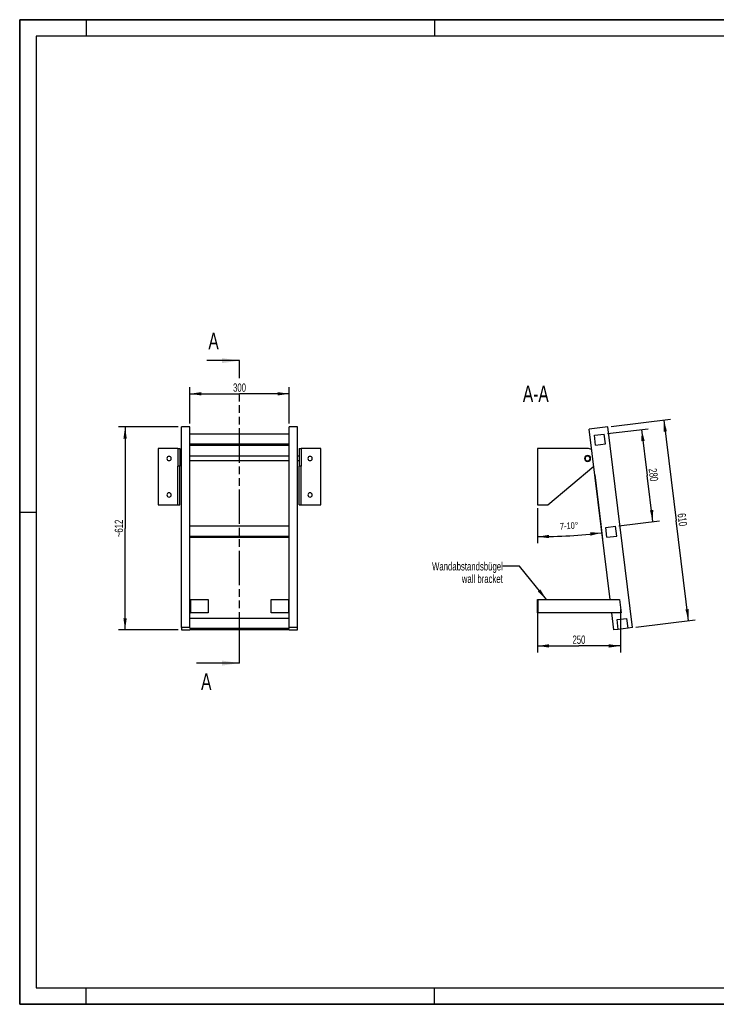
# Model space of a CAD drawing. Header units: millimetres. Extents: x 0 to 4200, y 0 to 2970.
# Tile 1 of 2: x 0 to 2100, y 0 to 2970. Entities that reach past the tile are written whole.
import ezdxf

# ---------------------------------------------------------------- set-up
doc = ezdxf.new("R2010")
doc.units = ezdxf.units.MM
doc.header["$LTSCALE"] = 231
doc.linetypes.add('PHANTOM', pattern=[0.8, 0.45, -0.05, 0.1, -0.05, 0.1, -0.05])
doc.layers.get('0').update_dxf_attribs({"linetype": 'CONTINUOUS'})
for name, color, linetype in [('005_AXIS', 7, 'CONTINUOUS'), ('050_DIMENSIONING', 7, 'CONTINUOUS'), ('053_NOTES', 7, 'CONTINUOUS'), ('HATCHING_BL0', 7, 'CONTINUOUS')]:
    doc.layers.add(name, color=color, linetype=linetype)
doc.styles.get("Standard").update_dxf_attribs({"font": 'txt', "width": 0.7})
doc.dimstyles.new('DIMSTYLE_1', dxfattribs={"dimtxt": 25, "dimasz": 35, "dimexe": 2, "dimexo": 1, "dimtad": 1, "dimdec": 1, "dimtxsty": 'Standard', "dimblk": '_FILLED', "dimblk1": '_FILLED', "dimblk2": '_FILLED', "dimcen": 0.09, "dimazin": 2, "dimtp": 0.5, "dimtm": 0.5, "dimtfac": 1, "dimtdec": 1, "dimtofl": 0, "dimtmove": 0, "dimatfit": 3, "dimldrblk": '_FILLED', "dimfxl": 1, "dimtolj": 1, "dimarcsym": 0})
doc.dimstyles.new('DIMSTYLE_2', dxfattribs={"dimtxt": 20, "dimasz": 35, "dimexe": 2, "dimexo": 1, "dimgap": 2, "dimtad": 1, "dimdec": 1, "dimtxsty": 'Standard', "dimblk": '_FILLED', "dimblk1": '_FILLED', "dimblk2": '_FILLED', "dimcen": 0.09, "dimazin": 2, "dimtp": 0.5, "dimtm": 0.5, "dimtfac": 1, "dimtdec": 1, "dimtofl": 0, "dimtmove": 0, "dimatfit": 3, "dimldrblk": '_FILLED', "dimfxl": 1, "dimtolj": 1, "dimarcsym": 0})
doc.dimstyles.new('DIMSTYLE_3', dxfattribs={"dimtxt": 25, "dimasz": 35, "dimexe": 2, "dimexo": 1, "dimtad": 1, "dimdec": 1, "dimtxsty": 'Standard', "dimblk": '_FILLED', "dimblk1": '_FILLED', "dimblk2": '_FILLED', "dimcen": 0.09, "dimazin": 2, "dimtp": 0.8, "dimtm": 0.8, "dimtfac": 1, "dimtdec": 1, "dimtofl": 0, "dimtmove": 0, "dimatfit": 3, "dimldrblk": '_FILLED', "dimfxl": 1, "dimtolj": 1, "dimarcsym": 0})
doc.dimstyles.new('DIMSTYLE_4', dxfattribs={"dimtxt": 25, "dimasz": 35, "dimexe": 2, "dimexo": 1, "dimtad": 1, "dimdec": 0, "dimtxsty": 'Standard', "dimblk": '_FILLED', "dimblk1": '_FILLED', "dimblk2": '_FILLED', "dimcen": 0.09, "dimazin": 2, "dimtp": 0.8, "dimtm": 0.8, "dimtfac": 1, "dimtdec": 0, "dimtofl": 0, "dimtmove": 0, "dimatfit": 3, "dimldrblk": '_FILLED', "dimfxl": 1, "dimtolj": 1, "dimarcsym": 0})
doc.dimstyles.new('DIMSTYLE_5', dxfattribs={"dimtxt": 25, "dimasz": 35, "dimexe": 2, "dimexo": 1, "dimtad": 1, "dimtxsty": 'Standard', "dimblk": '_FILLED', "dimblk1": '_FILLED', "dimblk2": '_FILLED', "dimcen": 0.09, "dimazin": 2, "dimtp": 0.5, "dimtm": 0.5, "dimtfac": 1, "dimtofl": 0, "dimtmove": 0, "dimatfit": 3, "dimldrblk": '_FILLED', "dimfxl": 1, "dimtolj": 1, "dimarcsym": 0})
doc.dimstyles.get("Standard").update_dxf_attribs({"dimtxt": 25, "dimasz": 35, "dimexe": 2, "dimexo": 1, "dimtad": 1, "dimtxsty": 'Standard', "dimblk": '_FILLED', "dimblk1": '_FILLED', "dimblk2": '_FILLED', "dimcen": 0.09, "dimazin": 2, "dimtol": 1, "dimtp": 0.01, "dimtm": 0.01, "dimtfac": 1, "dimtofl": 0, "dimtmove": 0, "dimatfit": 3, "dimldrblk": '_FILLED', "dimfxl": 1, "dimtolj": 1, "dimarcsym": 0})

# ---------------------------------------------------------------- blocks, each defined once
blk = doc.blocks.new('_FILLED')
at = {"color": 0, "linetype": 'ByBlock'}
blk.add_solid([(0, 0), (-1, 0.143), (-1, -0.143)], dxfattribs=at)
blk = doc.blocks.new('*D2')
at = {"layer": '050_DIMENSIONING', "color": 2, "linetype": 'Continuous', "transparency": 16777216}
for p, q in [((512.7, 1751.6), (512.7, 1861.6)), ((512.7, 1841.6), (662.7, 1841.6)), ((812.7, 1841.6), (662.7, 1841.6)), ((812.7, 1751.6), (812.7, 1861.6))]:
    blk.add_line(p, q, dxfattribs=at)
at = {"layer": '050_DIMENSIONING', "color": 2, "linetype": 'Continuous', "transparency": 16777216, "xscale": 35, "yscale": 35, "zscale": 35, "rotation": 180}
blk.add_blockref('_FILLED', (512.7, 1841.6), dxfattribs=at)
at = {"layer": '050_DIMENSIONING', "color": 2, "linetype": 'Continuous', "transparency": 16777216, "xscale": 35, "yscale": 35, "zscale": 35}
blk.add_blockref('_FILLED', (812.7, 1841.6), dxfattribs=at)
at = {"layer": '050_DIMENSIONING', "color": 2, "linetype": 'Continuous', "transparency": 16777216, "insert": (662.7, 1872.8), "char_height": 25, "width": 85.714, "attachment_point": 2, "line_spacing_factor": 0.9}
blk.add_mtext('300', dxfattribs=at)
blk = doc.blocks.new('*D3')
at = {"layer": '050_DIMENSIONING', "color": 2, "linetype": 'Continuous', "transparency": 16777216}
for p, q in [((1733.5, 1597.5), (1751.9, 1447.4)), ((1560.9, 1496.4), (1560.9, 1431.4)), ((1560.9, 1431.4), (1560.9, 1390.6)), ((1751.9, 1447.4), (1757.4, 1402.6))]:
    blk.add_line(p, q, dxfattribs=at)
for start, end in [(270, 273.5), (273.5, 277)]:
    blk.add_arc((1560.9, 3003.4), 1592.8, start, end, dxfattribs=at)
for points in [[(1595.8, 1416), (1560.9, 1410.6), (1595.9, 1406)], [(1720.8, 1413.6), (1755, 1422.5), (1719.7, 1423.6)]]:
    blk.add_solid(points, dxfattribs=at)
at = {"layer": '050_DIMENSIONING', "color": 2, "linetype": 'Continuous', "transparency": 16777216, "insert": (1655.7, 1453.5), "char_height": 20, "width": 105.714, "attachment_point": 2, "rotation": 3.5, "line_spacing_factor": 0.9}
blk.add_mtext('7-10\\fgdt;{\\W1.0;{\\fgdt;~}}', dxfattribs=at)
blk = doc.blocks.new('*D4')
at = {"layer": '050_DIMENSIONING', "color": 2, "linetype": 'Continuous', "transparency": 16777216}
for p, q in [((1783.2, 1742.8), (1961.8, 1764.7)), ((1942, 1762.3), (1979.2, 1459.6)), ((2016.3, 1156.8), (1979.2, 1459.6)), ((1857.5, 1137.3), (2036.2, 1159.3))]:
    blk.add_line(p, q, dxfattribs=at)
at = {"layer": '050_DIMENSIONING', "color": 2, "linetype": 'Continuous', "transparency": 16777216, "xscale": 35, "yscale": 35, "zscale": 35}
for p, rotation in [((1942, 1762.3), 97), ((2016.3, 1156.8), 277.0000000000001)]:
    blk.add_blockref('_FILLED', p, dxfattribs=dict(at, rotation=rotation))
at = {"layer": '050_DIMENSIONING', "color": 2, "linetype": 'Continuous', "transparency": 16777216, "insert": (2010.2, 1463.4), "char_height": 25, "width": 80.357, "attachment_point": 2, "rotation": 277, "line_spacing_factor": 0.9}
blk.add_mtext('610', dxfattribs=at)
blk = doc.blocks.new('*D5')
at = {"layer": '050_DIMENSIONING', "color": 2, "linetype": 'Continuous', "transparency": 16777216}
for p, q in [((477.7, 1741.6), (297.7, 1741.6)), ((317.7, 1741.6), (317.7, 1435.4)), ((317.7, 1129.2), (317.7, 1435.4)), ((477.7, 1129.2), (297.7, 1129.2))]:
    blk.add_line(p, q, dxfattribs=at)
at = {"layer": '050_DIMENSIONING', "color": 2, "linetype": 'Continuous', "transparency": 16777216, "xscale": 35, "yscale": 35, "zscale": 35}
for p, rotation in [((317.7, 1741.6), 90), ((317.7, 1129.2), 270)]:
    blk.add_blockref('_FILLED', p, dxfattribs=dict(at, rotation=rotation))
at = {"layer": '050_DIMENSIONING', "color": 2, "linetype": 'Continuous', "transparency": 16777216, "insert": (286.4, 1435.4), "char_height": 25, "width": 109.821, "attachment_point": 2, "rotation": 90, "line_spacing_factor": 0.9}
blk.add_mtext('~612', dxfattribs=at)
blk = doc.blocks.new('*D6')
at = {"layer": '050_DIMENSIONING', "color": 2, "linetype": 'Continuous', "transparency": 16777216}
for p, q in [((1560.9, 1211.1), (1560.9, 1061.1)), ((1810.9, 1191.1), (1810.9, 1061.1)), ((1560.9, 1081.1), (1685.9, 1081.1)), ((1810.9, 1081.1), (1685.9, 1081.1))]:
    blk.add_line(p, q, dxfattribs=at)
at = {"layer": '050_DIMENSIONING', "color": 2, "linetype": 'Continuous', "transparency": 16777216, "xscale": 35, "yscale": 35, "zscale": 35, "rotation": 180}
blk.add_blockref('_FILLED', (1560.9, 1081.1), dxfattribs=at)
at = {"layer": '050_DIMENSIONING', "color": 2, "linetype": 'Continuous', "transparency": 16777216, "xscale": 35, "yscale": 35, "zscale": 35}
blk.add_blockref('_FILLED', (1810.9, 1081.1), dxfattribs=at)
at = {"layer": '050_DIMENSIONING', "color": 2, "linetype": 'Continuous', "transparency": 16777216, "insert": (1685.9, 1112.4), "char_height": 25, "width": 111.964, "attachment_point": 2, "line_spacing_factor": 0.9}
blk.add_mtext('250 \\P ', dxfattribs=at)
blk = doc.blocks.new('*D7')
at = {"layer": '050_DIMENSIONING', "color": 2, "linetype": 'Continuous', "transparency": 16777216}
for p, q in [((1772.2, 1721.3), (1894.8, 1736.3)), ((1874.9, 1733.9), (1892, 1595)), ((1909.1, 1456), (1892, 1595)), ((1806.3, 1443.4), (1928.9, 1458.4))]:
    blk.add_line(p, q, dxfattribs=at)
at = {"layer": '050_DIMENSIONING', "color": 2, "linetype": 'Continuous', "transparency": 16777216, "xscale": 35, "yscale": 35, "zscale": 35}
for p, rotation in [((1874.9, 1733.9), 97), ((1909.1, 1456), 277.0000000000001)]:
    blk.add_blockref('_FILLED', p, dxfattribs=dict(at, rotation=rotation))
at = {"layer": '050_DIMENSIONING', "color": 2, "linetype": 'Continuous', "transparency": 16777216, "insert": (1923, 1598.8), "char_height": 25, "width": 88.393, "attachment_point": 2, "rotation": 277, "line_spacing_factor": 0.9}
blk.add_mtext('280', dxfattribs=at)
blk = doc.blocks.new('XSEC_FILLED')
at = {"color": 0, "linetype": 'ByBlock'}
blk.add_solid([(0, 0), (-1, 0.143), (-1, -0.143)], dxfattribs=at)
blk = doc.blocks.new('HATCHING_BL0', base_point=(597.8, 1487))
at = {"layer": 'HATCHING_BL0', "color": 7, "linetype": 'PHANTOM'}
for p, q in [((662.7, 1891.6), (662.7, 1941.6)), ((662.7, 1888.9), (662.7, 1891.6)), ((662.7, 1079.2), (662.7, 1838.6)), ((662.7, 1029.2), (662.7, 1079.2))]:
    blk.add_line(p, q, dxfattribs=at)
at = {"layer": 'HATCHING_BL0', "color": 7, "linetype": 'Continuous', "char_height": 50, "width": 64.286, "attachment_point": 1, "line_spacing_factor": 0.9}
for insert in [(568.8, 2025.7), (546.8, 998.4)]:
    blk.add_mtext('A', dxfattribs=dict(at, insert=insert))
at = {"layer": 'HATCHING_BL0', "color": 7, "linetype": 'Continuous'}
for points in [[(662.7, 1941.6), (564.2, 1941.6)], [(662.7, 1029.2), (532.9, 1029.2)]]:
    blk.add_leader(points, dimstyle='Standard', override={"dimasz": 52.5, "dimtad": 0, "dimldrblk": 'XSEC_FILLED'}, dxfattribs=at)

msp = doc.modelspace()

# ---------------------------------------------------------------- hatches: boundary and pattern name
at = {"linetype": 'Continuous'}
h = msp.add_hatch(dxfattribs=at)
h.set_pattern_fill('ANSI31', color=2, angle=90, style=0, pattern_type=2)
h.set_pattern_definition([(135, (1560.9, 1591.4), (-239.88, -239.88), [])])
edge = h.paths.add_edge_path()
edge.add_line((1834.192, 1134.475), (1804.415, 1130.819))
edge.add_line((1804.415, 1130.819), (1800.759, 1160.595))
edge.add_line((1800.759, 1160.595), (1830.535, 1164.251))
edge.add_line((1834.192, 1134.475), (1830.535, 1164.251))
edge = h.paths.add_edge_path()
edge.add_line((1736.168, 1686.644), (1732.512, 1716.421))
edge.add_line((1732.512, 1716.421), (1762.289, 1720.077))
edge.add_line((1765.945, 1690.301), (1762.289, 1720.077))
edge.add_line((1736.168, 1686.644), (1765.945, 1690.301))
edge = h.paths.add_edge_path()
edge.add_line((1770.292, 1408.732), (1766.636, 1438.508))
edge.add_line((1766.636, 1438.508), (1796.412, 1442.164))
edge.add_line((1800.068, 1412.388), (1796.412, 1442.164))
edge.add_line((1770.292, 1408.732), (1800.068, 1412.388))
edge = h.paths.add_edge_path()
edge.add_arc((1711.894, 1646.386), 7.5, 0, 180)
edge.add_arc((1711.894, 1646.386), 7.5, -180, 0)

# ---------------------------------------------------------------- linework, layer by layer
at = {"color": 7, "linetype": 'Continuous'}
for p, q in [((0, 2970), (4200, 2970)), ((0, 0), (0, 2970)), ((512.7, 1741.573), (487.7, 1741.573)), ((487.7, 1730.002), (487.7, 1741.573)), ((487.7, 1591.046), (487.7, 1730.002)), ((512.7, 1442.164), (512.7, 1741.573)), ((837.7, 1741.573), (812.7, 1741.573)), ((812.7, 1442.164), (812.7, 1741.573)), ((837.7, 1136.12), (837.7, 1741.573)), ((1773.251, 1741.573), (1716.675, 1734.627)), ((1847.591, 1136.12), (1773.251, 1741.573)), ((812.7, 1720.077), (512.7, 1720.077)), ((1732.512, 1716.421), (1762.289, 1720.077)), ((1736.168, 1686.644), (1732.512, 1716.421)), ((1765.945, 1690.301), (1762.289, 1720.077)), ((476.7, 1676.386), (417.7, 1676.386)), ((476.7, 1676.386), (482.7, 1676.386)), ((476.7, 1676.386), (476.7, 1655.636)), ((482.7, 1676.386), (482.7, 1655.636)), ((512.7, 1690.301), (812.7, 1690.301)), ((512.7, 1686.644), (812.7, 1686.644)), ((842.7, 1676.386), (848.7, 1676.386)), ((842.7, 1676.386), (842.7, 1655.636)), ((907.7, 1676.386), (848.7, 1676.386)), ((848.7, 1676.386), (848.7, 1655.636)), ((1711.894, 1676.386), (1560.894, 1676.386)), ((1736.168, 1686.644), (1765.945, 1690.301)), ((476.7, 1655.636), (476.7, 1653.886)), ((476.7, 1653.886), (476.7, 1646.386)), ((476.7, 1646.386), (476.7, 1638.886)), ((476.7, 1638.886), (476.7, 1637.136)), ((476.7, 1637.136), (476.7, 1623.459)), ((482.7, 1655.636), (482.7, 1646.386)), ((482.7, 1646.386), (482.7, 1637.136)), ((482.7, 1637.136), (482.7, 1623.459)), ((842.7, 1655.636), (842.7, 1646.386)), ((842.7, 1646.386), (842.7, 1637.136)), ((842.7, 1637.136), (842.7, 1623.459)), ((848.7, 1655.636), (848.7, 1653.886)), ((848.7, 1653.886), (848.7, 1646.386)), ((848.7, 1646.386), (848.7, 1638.886)), ((848.7, 1638.886), (848.7, 1637.136)), ((848.7, 1637.136), (848.7, 1623.459)), ((476.7, 1506.386), (476.7, 1623.459)), ((482.7, 1506.386), (482.7, 1623.459)), ((842.7, 1506.386), (842.7, 1623.459)), ((848.7, 1506.386), (848.7, 1623.459)), ((1592.51, 1506.386), (1730.411, 1622.758)), ((487.7, 1587.39), (487.7, 1591.046)), ((487.7, 1136.12), (487.7, 1587.39)), ((417.7, 1506.386), (476.7, 1506.386)), ((476.7, 1506.386), (482.7, 1506.386)), ((842.7, 1506.386), (848.7, 1506.386)), ((848.7, 1506.386), (907.7, 1506.386)), ((1560.894, 1506.386), (1592.51, 1506.386)), ((512.7, 1412.388), (512.7, 1442.164)), ((812.7, 1442.164), (512.7, 1442.164)), ((812.7, 1412.388), (812.7, 1442.164)), ((1766.636, 1438.508), (1796.412, 1442.164)), ((1770.292, 1408.732), (1766.636, 1438.508)), ((1800.068, 1412.388), (1796.412, 1442.164)), ((512.7, 1221.138), (512.7, 1412.388)), ((512.7, 1412.388), (812.7, 1412.388)), ((512.7, 1408.732), (812.7, 1408.732)), ((812.7, 1221.138), (812.7, 1412.388)), ((1770.292, 1408.732), (1800.068, 1412.388)), ((512.7, 1181.138), (512.7, 1221.138)), ((514.7, 1221.138), (567.7, 1221.138)), ((567.7, 1221.138), (567.7, 1181.138)), ((757.7, 1181.138), (757.7, 1221.138)), ((757.7, 1221.138), (810.7, 1221.138)), ((812.7, 1181.138), (812.7, 1221.138)), ((1560.894, 1181.138), (1560.894, 1221.138)), ((1560.894, 1221.138), (1562.894, 1221.138)), ((1562.894, 1181.138), (1562.894, 1221.138)), ((1562.894, 1221.138), (1808.438, 1221.138)), ((512.7, 1164.251), (512.7, 1181.138)), ((512.7, 1136.12), (512.7, 1164.251)), ((812.7, 1164.251), (512.7, 1164.251)), ((567.7, 1181.138), (514.7, 1181.138)), ((810.7, 1181.138), (757.7, 1181.138)), ((812.7, 1164.251), (812.7, 1181.138)), ((812.7, 1136.12), (812.7, 1164.251)), ((1560.894, 1181.138), (1562.894, 1181.138)), ((1813.349, 1181.138), (1562.894, 1181.138)), ((1800.759, 1160.595), (1830.535, 1164.251)), ((1804.415, 1130.819), (1800.759, 1160.595)), ((1834.192, 1134.475), (1830.535, 1164.251)), ((487.7, 1136.12), (487.7, 1129.173)), ((512.7, 1136.12), (487.7, 1136.12)), ((487.7, 1129.173), (512.7, 1129.173)), ((512.7, 1134.475), (512.7, 1136.12)), ((512.7, 1134.475), (812.7, 1134.475)), ((512.7, 1129.173), (512.7, 1130.819)), ((512.7, 1130.819), (812.7, 1130.819)), ((812.7, 1136.12), (812.7, 1134.475)), ((837.7, 1136.12), (812.7, 1136.12)), ((812.7, 1130.819), (812.7, 1129.173)), ((812.7, 1129.173), (837.7, 1129.173)), ((837.7, 1129.173), (837.7, 1136.12)), ((1804.415, 1130.819), (1791.016, 1129.173)), ((1834.192, 1134.475), (1804.415, 1130.819)), ((1847.591, 1136.12), (1834.192, 1134.475)), ((0, 0), (4200, 0))]:
    msp.add_line(p, q, dxfattribs=at)
at = {"color": 3, "linetype": 'Continuous'}
for p, q in [((0, 2970), (0, 0)), ((4200, 2970), (0, 2970)), ((200, 2970), (200, 2920)), ((1250, 2970), (1250, 2920)), ((0, 1485), (50, 1485)), ((200, 0), (200, 50)), ((1250, 0), (1250, 50)), ((4200, 0), (0, 0))]:
    msp.add_line(p, q, dxfattribs=at)
at = {"color": 5, "linetype": 'Continuous'}
for p, q in [((50, 2920), (50, 50)), ((4150, 2920), (50, 2920)), ((50, 50), (4150, 50))]:
    msp.add_line(p, q, dxfattribs=at)
at = {"color": 9, "linetype": 'Continuous'}
for p, q in [((482.7, 1623.459), (476.7, 1623.459)), ((848.7, 1623.459), (842.7, 1623.459))]:
    msp.add_line(p, q, dxfattribs=at)
at = {"color": 7, "linetype": 'Continuous'}
for radius, start, end in [(30, 65.873464, 90), (7.5, 0, 180), (7.5, 180, 360)]:
    msp.add_arc((1711.894, 1646.386), radius, start, end, dxfattribs=at)
at = {"layer": '005_AXIS', "color": 7, "linetype": 'Continuous'}
for p, q in [((1779.724, 1221.138), (1716.675, 1734.627)), ((417.7, 1676.386), (417.7, 1506.386)), ((907.7, 1506.386), (907.7, 1676.386)), ((1560.894, 1676.386), (1560.894, 1506.386)), ((487.7, 1653.886), (482.7, 1653.886)), ((487.7, 1638.886), (482.7, 1638.886)), ((812.7, 1653.886), (512.7, 1653.886)), ((812.7, 1638.886), (512.7, 1638.886)), ((842.7, 1653.886), (837.7, 1653.886)), ((842.7, 1638.886), (837.7, 1638.886)), ((512.7, 1221.138), (514.7, 1221.138)), ((514.7, 1221.138), (514.7, 1181.138)), ((810.7, 1221.138), (810.7, 1181.138)), ((812.7, 1221.138), (810.7, 1221.138)), ((1808.438, 1221.138), (1813.349, 1181.138)), ((512.7, 1181.138), (514.7, 1181.138)), ((812.7, 1181.138), (810.7, 1181.138)), ((1791.016, 1129.173), (1784.635, 1181.138))]:
    msp.add_line(p, q, dxfattribs=at)
for centre, radius, start, end in [((450.2, 1646.386), 6.5, 0, 180), ((450.2, 1646.386), 6.5, 180, 360), ((875.2, 1646.386), 6.5, 0, 180), ((875.2, 1646.386), 6.5, 180, 360), ((1711.894, 1646.386), 9.25, 0, 180), ((1711.894, 1646.386), 9.25, 180, 360), ((450.2, 1536.386), 6.5, 0, 180), ((450.2, 1536.386), 6.5, 180, 360), ((875.2, 1536.386), 6.5, 0, 180), ((875.2, 1536.386), 6.5, 180, 360)]:
    msp.add_arc(centre, radius, start, end, dxfattribs=at)

# ---------------------------------------------------------------- block references
at = {"layer": 'HATCHING_BL0'}
msp.add_blockref('HATCHING_BL0', (597.821, 1487.046), dxfattribs=at)

# ---------------------------------------------------------------- texts
at = {"layer": '053_NOTES', "color": 2, "linetype": 'Continuous', "attachment_point": 3, "line_spacing_factor": 0.9}
for s, insert, char_height, width in [('A-A', (1594.866, 1866.573), 50, 196.42857), ('Wandabstandsbügel\\Pwall bracket', (1456.438, 1333.638), 25, 472.67857)]:
    msp.add_mtext(s, dxfattribs=dict(at, insert=insert, char_height=char_height, width=width))

# ---------------------------------------------------------------- dimensions: what is measured, and where the dimension line sits
at = {"layer": '050_DIMENSIONING', "color": 2, "linetype": 'Continuous'}
dim = msp.add_linear_dim(base=(812.7, 1841.573), p1=(512.7, 1750.573), p2=(812.7, 1750.573), dimstyle='DIMSTYLE_1', dxfattribs=at)
dim.commit()
dim.dimension.update_dxf_attribs({"geometry": '*D2', "text_midpoint": (659.128, 1841.573), "dimtype": 160})
for base, p1, p2, dimstyle, picture, middle in [((1941.983, 1762.291), (1856.524, 1137.217), (1782.184, 1742.67), 'DIMSTYLE_3', '*D4', (1978.718, 1463.109)), ((1874.943, 1733.909), (1805.345, 1443.261), (1771.222, 1721.174), 'DIMSTYLE_5', '*D7', (1891.569, 1598.497))]:
    dim = msp.add_linear_dim(base=base, p1=p1, p2=p2, angle=97, dimstyle=dimstyle, dxfattribs=at)
    dim.commit()
    dim.dimension.update_dxf_attribs({"geometry": picture, "text_midpoint": middle, "dimtype": 160})
dim = msp.add_linear_dim(base=(317.7, 1129.173), p1=(478.7, 1741.573), p2=(478.7, 1129.173), angle=270, text='~<>', dimstyle='DIMSTYLE_4', dxfattribs=at)
dim.commit()
dim.dimension.update_dxf_attribs({"geometry": '*D5', "text_midpoint": (317.7, 1435.373), "dimtype": 160})
dim = msp.add_angular_dim_2l(base=(1658.129, 1413.58), line1=((1560.894, 1513.314), (1560.894, 1497.386)), line2=((1731.447, 1614.322), (1733.388, 1598.513)), text='7-10%%d', dimstyle='DIMSTYLE_2', dxfattribs=at)
dim.commit()
dim.dimension.update_dxf_attribs({"geometry": '*D3', "text_midpoint": (1658.129, 1413.58), "dimtype": 162})
dim = msp.add_linear_dim(base=(1810.894, 1081.138), p1=(1560.894, 1212.138), p2=(1810.894, 1192.138), text='<> \\P ', dimstyle='DIMSTYLE_5', dxfattribs=at)
dim.commit()
dim.dimension.update_dxf_attribs({"geometry": '*D6', "text_midpoint": (1677.144, 1081.138), "dimtype": 160})

# ---------------------------------------------------------------- leaders
at = {"layer": '053_NOTES', "color": 2, "linetype": 'Continuous', "annotation_type": 0, "has_hookline": 1, "hookline_direction": 1, "text_width": 289.088}
msp.add_leader([(1587.89, 1221.138), (1506.438, 1321.138), (1456.438, 1321.138)], dimstyle='Standard', override={"dimtad": 0}, dxfattribs=at)

doc.saveas('drawing.dxf')
